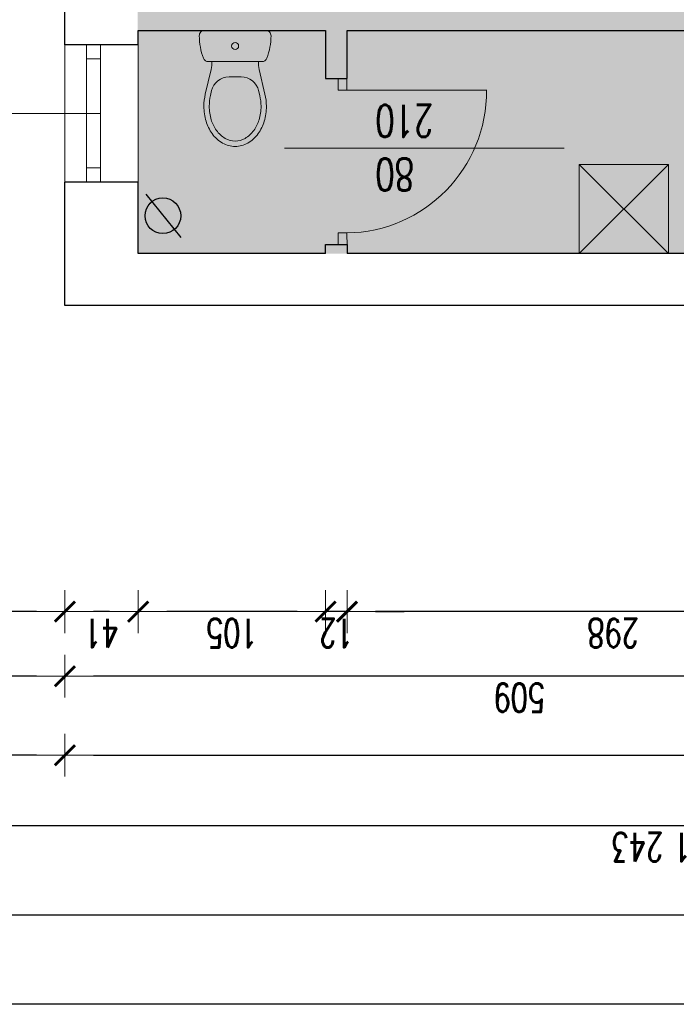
# Model space of a CAD drawing. Header units: millimetres. Extents: x -2948 to 78628, y 64669 to 215420.
# Tile 126 of 256: x 56370 to 56738, y 100912 to 101463. Entities that reach past the tile are written whole.
import ezdxf

# ---------------------------------------------------------------- set-up
doc = ezdxf.new("R2010")
doc.units = ezdxf.units.MM
for name, color, linetype, lineweight in [('1_OPIS_OKNA', 60, 'Continuous', 13), ('NOWE SCIANY', 3, 'Continuous', 13), ('OPIS', 2, 'Continuous', 13), ('P_POMOC', 1, 'Continuous', 5), ('POMOC', 1, 'Continuous', 13), ('STOLARKA', 3, 'Continuous', 13), ('WYMIAR', 5, 'Continuous', 13), ('WYPOSAZENIE_SANITARNE', 122, 'Continuous', 5), ('ŚCIANY', 7, 'Continuous', 30)]:
    doc.layers.add(name, color=color, linetype=linetype, lineweight=lineweight)
doc.layers.add('FORMATKA', color=7, linetype='Continuous')
doc.layers.add('KONSTR.STALOWA', color=42, linetype='Continuous')
doc.styles.add('style2', font='romans.shx', dxfattribs={"width": 0.7})
doc.dimstyles.new('100', dxfattribs={"dimscale": 80, "dimtxt": 0.2, "dimasz": 0.2, "dimexe": 1.25, "dimexo": 0.625, "dimgap": 0.05, "dimtad": 1, "dimdec": 0, "dimdsep": 46, "dimlunit": 6, "dimtxsty": 'style2', "dimblk1": 'TICK', "dimblk2": 'TICK', "dimsah": 1, "dimcen": 0.2, "dimse1": 1, "dimse2": 1, "dimclrd": 256, "dimclrt": 2, "dimadec": 0, "dimazin": 0, "dimtfac": 1, "dimtdec": 0, "dimtix": 1, "dimtmove": 1, "dimatfit": 0, "dimldrblk": 'DOTSMALL', "dimfxl": 1, "dimtolj": 1, "dimtzin": 0, "dimarcsym": 0})

# ---------------------------------------------------------------- blocks, each defined once
blk = doc.blocks.new('TICK')
at = {"color": 5}
for p, q in [((0, -0.75), (0, 0.75)), ((-1, 0), (1, 0))]:
    blk.add_line(p, q, dxfattribs=at)
at = {"const_width": 0.1}
blk.add_lwpolyline([(-0.354, -0.354), (0.354, 0.354)], dxfattribs=at)
blk = doc.blocks.new('*D1398')
at = {"layer": 'Defpoints', "color": 0, "ltscale": 2, "transparency": 16777216}
for p in [(56395.33, 101300.52), (56904.33, 101300.52), (56395.33, 101095.72)]:
    blk.add_point(p, dxfattribs=at)
at = {"layer": 'WYMIAR', "lineweight": -2, "ltscale": 2, "transparency": 16777216}
blk.add_line((56888.33, 101095.72), (56411.33, 101095.72), dxfattribs=at)
at = {"layer": 'WYMIAR', "lineweight": -2, "ltscale": 2, "transparency": 16777216, "xscale": 16, "yscale": 16, "zscale": 16, "rotation": 180}
blk.add_blockref('TICK', (56395.33, 101095.72), dxfattribs=at)
at = {"layer": 'WYMIAR', "lineweight": -2, "ltscale": 2, "transparency": 16777216, "xscale": 16, "yscale": 16, "zscale": 16}
blk.add_blockref('TICK', (56904.33, 101095.72), dxfattribs=at)
at = {"layer": 'WYMIAR', "color": 2, "ltscale": 2, "transparency": 16777216, "insert": (56649.83, 101083.72), "char_height": 16, "attachment_point": 5, "rotation": 180, "style": 'style2'}
blk.add_mtext('\\A1;509', dxfattribs=at)
blk = doc.blocks.new('_DotSmall')
at = {"layer": 'OPIS', "color": 0, "const_width": 0.5}
blk.add_lwpolyline([(-0.0625, 0, 1), (0.0625, 0, 1)], format="xyb", close=True, dxfattribs=at)
blk = doc.blocks.new('*D1399')
at = {"layer": 'Defpoints', "color": 0, "ltscale": 2, "transparency": 16777216}
for p in [(56102.33, 102956.44), (56395.33, 101320.52), (56102.33, 101095.72)]:
    blk.add_point(p, dxfattribs=at)
at = {"layer": 'WYMIAR', "lineweight": -2, "ltscale": 2, "transparency": 16777216}
blk.add_line((56379.33, 101095.72), (56118.33, 101095.72), dxfattribs=at)
at = {"layer": 'WYMIAR', "lineweight": -2, "ltscale": 2, "transparency": 16777216, "xscale": 16, "yscale": 16, "zscale": 16, "rotation": 180}
blk.add_blockref('TICK', (56102.33, 101095.72), dxfattribs=at)
at = {"layer": 'WYMIAR', "lineweight": -2, "ltscale": 2, "transparency": 16777216, "xscale": 16, "yscale": 16, "zscale": 16}
blk.add_blockref('TICK', (56395.33, 101095.72), dxfattribs=at)
at = {"layer": 'WYMIAR', "color": 2, "ltscale": 2, "transparency": 16777216, "insert": (56248.83, 101083.72), "char_height": 16, "attachment_point": 5, "rotation": 180, "style": 'style2'}
blk.add_mtext('\\A1;293', dxfattribs=at)
blk = doc.blocks.new('A$C48A16FC9')
at = {"layer": 'WYPOSAZENIE_SANITARNE'}
for p, q in [((-13.67, 35.98), (20.52, 35.98)), ((18.4, 18.48), (-11.55, 18.48)), ((-13.28, 0.27), (-10.09, 14.1)), ((20.13, 0.27), (16.94, 14.1)), ((0, 10), (6.85, 10)), ((-10.36, -0.41), (-9.74, 2.25)), ((17.21, -0.41), (16.6, 2.25))]:
    blk.add_line(p, q, dxfattribs=at)
for points in [[(-14.07, -6.52, 0.072039), (-12.86, -14.86, 0.083339), (-9.48, -21.8, 0.106661), (-3.63, -27.12, 0.132138), (3.43, -29.02, 0.132138), (10.48, -27.12, 0.106661), (16.33, -21.8, 0.083339), (19.72, -14.86, 0.072039), (20.93, -6.52, 0.05824), (20.13, 0.27, 0.083339)], [(-13.28, 0.27, 0.05824), (-14.07, -6.52, 0.072039)], [(-10.36, -0.43, 0.05824), (-11.07, -6.52, 0.05824)], [(-11.07, -6.52, 0.072039), (-9.99, -14.01, 0.083339), (-7.04, -20.05, 0.106661), (-2.12, -24.52, 0.132138), (3.43, -26.02, 0.132138), (8.98, -24.52, 0.106661), (13.89, -20.05, 0.083339), (16.84, -14.01, 0.072039), (17.93, -6.52, 0.05824), (17.21, -0.43, 0.05824)]]:
    blk.add_lwpolyline(points, format="xyb", dxfattribs=at)
blk.add_circle((3.43, 27.23), 1.96, dxfattribs=at)
for centre, radius, start, end in [((-13.67, 32.98), 3, 90, 180.5376), ((20.52, 32.98), 3, 359.4624, 90), ((20.33, 33.3), 37, 180.5376, 200.3417), ((-13.48, 33.3), 37, 339.6583, 359.4624), ((-11.55, 21.48), 3, 200.3417, 270), ((-29.57, 18.6), 20, 346.9953, 359.6717), ((36.43, 18.6), 20, 180.3283, 193.0047), ((18.4, 21.48), 3, 270, 339.6583), ((0, 0), 10, 90, 166.9953), ((6.85, 0), 10, 13.0047, 90)]:
    blk.add_arc(centre, radius, start, end, dxfattribs=at)
blk = doc.blocks.new('*D1455')
at = {"layer": 'Defpoints', "color": 0, "ltscale": 2, "transparency": 16777216}
for p in [(56395.33, 101611.33), (55383.58, 101449.33), (56359.64, 101449.33)]:
    blk.add_point(p, dxfattribs=at)
at = {"layer": 'WYMIAR', "lineweight": -2, "ltscale": 2, "transparency": 16777216}
blk.add_line((55383.58, 101595.33), (55383.58, 101465.33), dxfattribs=at)
at = {"layer": 'WYMIAR', "lineweight": -2, "ltscale": 2, "transparency": 16777216, "xscale": 16, "yscale": 16, "zscale": 16}
for p, rotation in [((55383.58, 101611.33), 90), ((55383.58, 101449.33), 270)]:
    blk.add_blockref('TICK', p, dxfattribs=dict(at, rotation=rotation))
at = {"layer": 'WYMIAR', "color": 2, "ltscale": 2, "transparency": 16777216, "insert": (55371.58, 101530.33), "char_height": 16, "attachment_point": 5, "rotation": 90, "style": 'style2'}
blk.add_mtext('\\A1;162', dxfattribs=at)
blk = doc.blocks.new('*D1580')
at = {"layer": 'Defpoints', "color": 0, "ltscale": 2, "transparency": 16777216}
for p in [(56395.33, 101311.21), (57345.33, 101311.21), (57345.33, 101051.5)]:
    blk.add_point(p, dxfattribs=at)
at = {"layer": 'WYMIAR', "lineweight": -2, "ltscale": 2, "transparency": 16777216}
blk.add_line((56411.33, 101051.5), (57329.33, 101051.5), dxfattribs=at)
at = {"layer": 'WYMIAR', "lineweight": -2, "ltscale": 2, "transparency": 16777216, "xscale": 16, "yscale": 16, "zscale": 16, "rotation": 180}
blk.add_blockref('TICK', (56395.33, 101051.5), dxfattribs=at)
at = {"layer": 'WYMIAR', "lineweight": -2, "ltscale": 2, "transparency": 16777216, "xscale": 16, "yscale": 16, "zscale": 16}
blk.add_blockref('TICK', (57345.33, 101051.5), dxfattribs=at)
at = {"layer": 'WYMIAR', "color": 2, "ltscale": 2, "transparency": 16777216, "insert": (56870.33, 101039.5), "char_height": 16, "attachment_point": 5, "rotation": 180, "style": 'style2'}
blk.add_mtext('\\A1;950', dxfattribs=at)
blk = doc.blocks.new('*D1475')
at = {"layer": 'Defpoints', "color": 0, "ltscale": 2, "transparency": 16777216}
for p in [(56102.33, 102912.23), (56395.33, 101276.3), (56102.33, 101051.5)]:
    blk.add_point(p, dxfattribs=at)
at = {"layer": 'WYMIAR', "lineweight": -2, "ltscale": 2, "transparency": 16777216}
blk.add_line((56379.33, 101051.5), (56118.33, 101051.5), dxfattribs=at)
at = {"layer": 'WYMIAR', "lineweight": -2, "ltscale": 2, "transparency": 16777216, "xscale": 16, "yscale": 16, "zscale": 16, "rotation": 180}
blk.add_blockref('TICK', (56102.33, 101051.5), dxfattribs=at)
at = {"layer": 'WYMIAR', "lineweight": -2, "ltscale": 2, "transparency": 16777216, "xscale": 16, "yscale": 16, "zscale": 16}
blk.add_blockref('TICK', (56395.33, 101051.5), dxfattribs=at)
at = {"layer": 'WYMIAR', "color": 2, "ltscale": 2, "transparency": 16777216, "insert": (56248.83, 101039.5), "char_height": 16, "attachment_point": 5, "rotation": 180, "style": 'style2'}
blk.add_mtext('\\A1;293', dxfattribs=at)
blk = doc.blocks.new('*D1476')
at = {"layer": 'Defpoints', "color": 0, "ltscale": 2, "transparency": 16777216}
for p in [(56102.16, 102940.85), (57345.33, 101282.85), (56102.16, 101012)]:
    blk.add_point(p, dxfattribs=at)
at = {"layer": 'WYMIAR', "lineweight": -2, "ltscale": 2, "transparency": 16777216}
blk.add_line((57329.33, 101012), (56118.16, 101012), dxfattribs=at)
at = {"layer": 'WYMIAR', "lineweight": -2, "ltscale": 2, "transparency": 16777216, "xscale": 16, "yscale": 16, "zscale": 16, "rotation": 180}
blk.add_blockref('TICK', (56102.16, 101012), dxfattribs=at)
at = {"layer": 'WYMIAR', "lineweight": -2, "ltscale": 2, "transparency": 16777216, "xscale": 16, "yscale": 16, "zscale": 16}
blk.add_blockref('TICK', (57345.33, 101012), dxfattribs=at)
at = {"layer": 'WYMIAR', "color": 2, "ltscale": 2, "transparency": 16777216, "insert": (56723.75, 101000), "char_height": 16, "attachment_point": 5, "rotation": 180, "style": 'style2'}
blk.add_mtext('\\A1;1\xa0243', dxfattribs=at)
blk = doc.blocks.new('*D1477')
at = {"layer": 'Defpoints', "color": 0, "ltscale": 2, "transparency": 16777216}
for p in [(55415.52, 101332.33), (56446.73, 101332.33), (56405.73, 101303.33)]:
    blk.add_point(p, dxfattribs=at)
at = {"layer": 'WYMIAR', "lineweight": -2, "ltscale": 2, "transparency": 16777216}
for p, q in [((55415.52, 101348.33), (55415.52, 101364.33)), ((55415.52, 101303.33), (55415.52, 101332.33)), ((55415.52, 101287.33), (55415.52, 101271.33))]:
    blk.add_line(p, q, dxfattribs=at)
at = {"layer": 'WYMIAR', "lineweight": -2, "ltscale": 2, "transparency": 16777216, "xscale": 16, "yscale": 16, "zscale": 16}
for p, rotation in [((55415.52, 101332.33), 270), ((55415.52, 101303.33), 90)]:
    blk.add_blockref('TICK', p, dxfattribs=dict(at, rotation=rotation))
at = {"layer": 'WYMIAR', "color": 2, "ltscale": 2, "transparency": 16777216, "insert": (55403.52, 101317.83), "char_height": 16, "attachment_point": 5, "rotation": 90, "style": 'style2'}
blk.add_mtext('\\A1;29', dxfattribs=at)
blk = doc.blocks.new('*D1478')
at = {"layer": 'Defpoints', "color": 0, "ltscale": 2, "transparency": 16777216}
for p in [(55415.52, 101457.33), (56436.33, 101457.33), (56446.73, 101332.33)]:
    blk.add_point(p, dxfattribs=at)
at = {"layer": 'WYMIAR', "lineweight": -2, "ltscale": 2, "transparency": 16777216}
blk.add_line((55415.52, 101348.33), (55415.52, 101441.33), dxfattribs=at)
at = {"layer": 'WYMIAR', "lineweight": -2, "ltscale": 2, "transparency": 16777216, "xscale": 16, "yscale": 16, "zscale": 16}
for p, rotation in [((55415.52, 101457.33), 90), ((55415.52, 101332.33), 270)]:
    blk.add_blockref('TICK', p, dxfattribs=dict(at, rotation=rotation))
at = {"layer": 'WYMIAR', "color": 2, "ltscale": 2, "transparency": 16777216, "insert": (55403.52, 101394.83), "char_height": 16, "attachment_point": 5, "rotation": 90, "style": 'style2'}
blk.add_mtext('\\A1;125', dxfattribs=at)
blk = doc.blocks.new('*D1479')
at = {"layer": 'Defpoints', "color": 0, "ltscale": 2, "transparency": 16777216}
for p in [(55415.52, 101469.33), (56436.33, 101469.33), (56436.33, 101457.33)]:
    blk.add_point(p, dxfattribs=at)
at = {"layer": 'WYMIAR', "lineweight": -2, "ltscale": 2, "transparency": 16777216}
for p, q in [((55415.52, 101485.33), (55415.52, 101501.33)), ((55415.52, 101457.33), (55415.52, 101469.33)), ((55415.52, 101441.33), (55415.52, 101425.33))]:
    blk.add_line(p, q, dxfattribs=at)
at = {"layer": 'WYMIAR', "lineweight": -2, "ltscale": 2, "transparency": 16777216, "xscale": 16, "yscale": 16, "zscale": 16}
for p, rotation in [((55415.52, 101469.33), 270), ((55415.52, 101457.33), 90)]:
    blk.add_blockref('TICK', p, dxfattribs=dict(at, rotation=rotation))
at = {"layer": 'WYMIAR', "color": 2, "ltscale": 2, "transparency": 16777216, "insert": (55403.52, 101463.33), "char_height": 16, "attachment_point": 5, "rotation": 90, "style": 'style2'}
blk.add_mtext('\\A1;12', dxfattribs=at)
blk = doc.blocks.new('*D1480')
at = {"layer": 'Defpoints', "color": 0, "ltscale": 2, "transparency": 16777216}
for p in [(55415.52, 101594.33), (56436.33, 101594.33), (56436.33, 101469.33)]:
    blk.add_point(p, dxfattribs=at)
at = {"layer": 'WYMIAR', "lineweight": -2, "ltscale": 2, "transparency": 16777216}
blk.add_line((55415.52, 101485.33), (55415.52, 101578.33), dxfattribs=at)
at = {"layer": 'WYMIAR', "lineweight": -2, "ltscale": 2, "transparency": 16777216, "xscale": 16, "yscale": 16, "zscale": 16}
for p, rotation in [((55415.52, 101594.33), 90), ((55415.52, 101469.33), 270)]:
    blk.add_blockref('TICK', p, dxfattribs=dict(at, rotation=rotation))
at = {"layer": 'WYMIAR', "color": 2, "ltscale": 2, "transparency": 16777216, "insert": (55403.52, 101531.83), "char_height": 16, "attachment_point": 5, "rotation": 90, "style": 'style2'}
blk.add_mtext('\\A1;125', dxfattribs=at)
blk = doc.blocks.new('*D1563')
at = {"layer": 'Defpoints', "color": 0, "ltscale": 2, "transparency": 16777216}
for p in [(56553.33, 101332.33), (56851.33, 101332.33), (56553.33, 101131.87)]:
    blk.add_point(p, dxfattribs=at)
at = {"layer": 'WYMIAR', "lineweight": -2, "ltscale": 2, "transparency": 16777216}
blk.add_line((56835.33, 101131.87), (56569.33, 101131.87), dxfattribs=at)
at = {"layer": 'WYMIAR', "lineweight": -2, "ltscale": 2, "transparency": 16777216, "xscale": 16, "yscale": 16, "zscale": 16, "rotation": 180}
blk.add_blockref('TICK', (56553.33, 101131.87), dxfattribs=at)
at = {"layer": 'WYMIAR', "lineweight": -2, "ltscale": 2, "transparency": 16777216, "xscale": 16, "yscale": 16, "zscale": 16}
blk.add_blockref('TICK', (56851.33, 101131.87), dxfattribs=at)
at = {"layer": 'WYMIAR', "color": 2, "ltscale": 2, "transparency": 16777216, "insert": (56702.33, 101119.87), "char_height": 16, "attachment_point": 5, "rotation": 180, "style": 'style2'}
blk.add_mtext('\\A1;298', dxfattribs=at)
blk = doc.blocks.new('*D1564')
at = {"layer": 'Defpoints', "color": 0, "ltscale": 2, "transparency": 16777216}
for p in [(56541.33, 101332.33), (56553.33, 101332.33), (56541.33, 101131.87)]:
    blk.add_point(p, dxfattribs=at)
at = {"layer": 'WYMIAR', "lineweight": -2, "ltscale": 2, "transparency": 16777216}
for p, q in [((56525.33, 101131.87), (56509.33, 101131.87)), ((56553.33, 101131.87), (56541.33, 101131.87)), ((56569.33, 101131.87), (56585.33, 101131.87))]:
    blk.add_line(p, q, dxfattribs=at)
at = {"layer": 'WYMIAR', "lineweight": -2, "ltscale": 2, "transparency": 16777216, "xscale": 16, "yscale": 16, "zscale": 16}
blk.add_blockref('TICK', (56541.33, 101131.87), dxfattribs=at)
at = {"layer": 'WYMIAR', "lineweight": -2, "ltscale": 2, "transparency": 16777216, "xscale": 16, "yscale": 16, "zscale": 16, "rotation": 180}
blk.add_blockref('TICK', (56553.33, 101131.87), dxfattribs=at)
at = {"layer": 'WYMIAR', "color": 2, "ltscale": 2, "transparency": 16777216, "insert": (56547.33, 101119.87), "char_height": 16, "attachment_point": 5, "rotation": 180, "style": 'style2'}
blk.add_mtext('\\A1;12', dxfattribs=at)
blk = doc.blocks.new('*D1565')
at = {"layer": 'Defpoints', "color": 0, "ltscale": 2, "transparency": 16777216}
for p in [(56436.33, 101332.33), (56541.33, 101332.33), (56436.33, 101131.87)]:
    blk.add_point(p, dxfattribs=at)
at = {"layer": 'WYMIAR', "lineweight": -2, "ltscale": 2, "transparency": 16777216}
blk.add_line((56525.33, 101131.87), (56452.33, 101131.87), dxfattribs=at)
at = {"layer": 'WYMIAR', "lineweight": -2, "ltscale": 2, "transparency": 16777216, "xscale": 16, "yscale": 16, "zscale": 16, "rotation": 180}
blk.add_blockref('TICK', (56436.33, 101131.87), dxfattribs=at)
at = {"layer": 'WYMIAR', "lineweight": -2, "ltscale": 2, "transparency": 16777216, "xscale": 16, "yscale": 16, "zscale": 16}
blk.add_blockref('TICK', (56541.33, 101131.87), dxfattribs=at)
at = {"layer": 'WYMIAR', "color": 2, "ltscale": 2, "transparency": 16777216, "insert": (56488.83, 101119.87), "char_height": 16, "attachment_point": 5, "rotation": 180, "style": 'style2'}
blk.add_mtext('\\A1;105', dxfattribs=at)
blk = doc.blocks.new('*D1566')
at = {"layer": 'Defpoints', "color": 0, "ltscale": 2, "transparency": 16777216}
for p in [(56395.33, 101332.33), (56436.33, 101332.33), (56395.33, 101131.87)]:
    blk.add_point(p, dxfattribs=at)
at = {"layer": 'WYMIAR', "lineweight": -2, "ltscale": 2, "transparency": 16777216}
blk.add_line((56420.33, 101131.87), (56411.33, 101131.87), dxfattribs=at)
at = {"layer": 'WYMIAR', "lineweight": -2, "ltscale": 2, "transparency": 16777216, "xscale": 16, "yscale": 16, "zscale": 16, "rotation": 180}
blk.add_blockref('TICK', (56395.33, 101131.87), dxfattribs=at)
at = {"layer": 'WYMIAR', "lineweight": -2, "ltscale": 2, "transparency": 16777216, "xscale": 16, "yscale": 16, "zscale": 16}
blk.add_blockref('TICK', (56436.33, 101131.87), dxfattribs=at)
at = {"layer": 'WYMIAR', "color": 2, "ltscale": 2, "transparency": 16777216, "insert": (56415.83, 101119.87), "char_height": 16, "attachment_point": 5, "rotation": 180, "style": 'style2'}
blk.add_mtext('\\A1;41', dxfattribs=at)
blk = doc.blocks.new('*D1567')
at = {"layer": 'Defpoints', "color": 0, "ltscale": 2, "transparency": 16777216}
for p in [(56128.33, 102987.33), (56395.33, 102961.33), (56128.33, 101131.87)]:
    blk.add_point(p, dxfattribs=at)
at = {"layer": 'WYMIAR', "lineweight": -2, "ltscale": 2, "transparency": 16777216}
blk.add_line((56379.33, 101131.87), (56144.33, 101131.87), dxfattribs=at)
at = {"layer": 'WYMIAR', "lineweight": -2, "ltscale": 2, "transparency": 16777216, "xscale": 16, "yscale": 16, "zscale": 16, "rotation": 180}
blk.add_blockref('TICK', (56128.33, 101131.87), dxfattribs=at)
at = {"layer": 'WYMIAR', "lineweight": -2, "ltscale": 2, "transparency": 16777216, "xscale": 16, "yscale": 16, "zscale": 16}
blk.add_blockref('TICK', (56395.33, 101131.87), dxfattribs=at)
at = {"layer": 'WYMIAR', "color": 2, "ltscale": 2, "transparency": 16777216, "insert": (56261.83, 101119.87), "char_height": 16, "attachment_point": 5, "rotation": 180, "style": 'style2'}
blk.add_mtext('\\A1;267', dxfattribs=at)

msp = doc.modelspace()

# ---------------------------------------------------------------- hatches: boundary and pattern name
at = {"layer": 'KONSTR.STALOWA', "true_color": 0xf8f6b0, "transparency": 33554585}
h = msp.add_hatch(color=51, dxfattribs=at)
h.dxf.hatch_style = 1
h.paths.add_polyline_path([(56436.06, 103132.33), (56436.06, 101332.33), (57304.06, 101332.33), (57304.06, 103132.33)])

# ---------------------------------------------------------------- linework, layer by layer
msp.add_line((56440.61, 101365.67), (56460.32, 101341.42))
msp.add_circle((56450.19, 101353.54), 10)
msp.add_solid([(56469.21, 101351.81), (56469.21, 101354.44), (56461.32, 101353.12)])
at = {"layer": '1_OPIS_OKNA'}
msp.add_line((56415.33, 101410.83), (56273.77, 101410.83), dxfattribs=at)
at = {"layer": 'FORMATKA', "ltscale": 2}
for points in [[(58114.1, 112412), (58114.1, 100912), (55144.1, 100912), (55144.1, 112412)], [(55194.1, 100962), (55194.1, 112357.03), (58064.1, 112357.03), (58064.1, 100962)]]:
    msp.add_lwpolyline(points, close=True, dxfattribs=at)
at = {"layer": 'NOWE SCIANY', "ltscale": 2}
for p, q in [((56553.33, 101457.33), (56553.33, 101448.42)), ((56553.33, 101423.94), (56631.61, 101423.94))]:
    msp.add_line(p, q, dxfattribs=at)
at = {"layer": 'NOWE SCIANY'}
for p, q in [((56553.33, 101454.92), (56553.33, 101457.33)), ((56548.33, 101423.94), (56548.33, 101430.44)), ((56553.25, 101424.04), (56553.25, 101430.54)), ((56553.33, 101423.94), (56548.33, 101423.94)), ((56553.33, 101343.92), (56548.33, 101343.92)), ((56548.33, 101337.42), (56548.33, 101343.92)), ((56553.33, 101343.92), (56548.33, 101343.92)), ((56548.33, 101337.42), (56548.33, 101343.92)), ((56553.33, 101336.27), (56553.23, 101343.92))]:
    msp.add_line(p, q, dxfattribs=at)
at = {"layer": 'NOWE SCIANY', "ltscale": 2}
for points in [[(56436.33, 101457.33), (56436.33, 101457.33), (56541.33, 101457.33)], [(56553.33, 101457.33), (56723.33, 101457.33)], [(56593.33, 101457.33), (56710.33, 101457.33)], [(56721.33, 101457.33), (56723.33, 101457.33)]]:
    msp.add_lwpolyline(points, dxfattribs=at)
at = {"layer": 'NOWE SCIANY'}
for points in [[(56549.33, 101430.44), (56553.33, 101430.44), (56541.33, 101430.44)], [(56553.33, 101337.42), (56541.33, 101337.42)], [(56553.33, 101337.42), (56541.33, 101337.42)]]:
    msp.add_lwpolyline(points, dxfattribs=at)
at = {"layer": 'NOWE SCIANY', "ltscale": 2}
msp.add_arc((56552.15, 101423.24), 79.33, 270.7539, 0.5001, dxfattribs=at)
at = {"layer": 'P_POMOC', "ltscale": 2}
msp.add_lwpolyline([(56683.33, 101332.33), (56733.33, 101332.33), (56733.33, 101382.33), (56683.33, 101382.33), (56683.33, 101332.33), (56733.33, 101382.33), (56683.33, 101382.33), (56733.33, 101332.33)], dxfattribs=at)
at = {"layer": 'POMOC'}
for p, q in [((56395.33, 101372.33), (56395.33, 101449.33)), ((56436.33, 101449.33), (56436.33, 101372.33)), ((56674.9, 101391.33), (56518.33, 101391.33))]:
    msp.add_line(p, q, dxfattribs=at)
at = {"layer": 'STOLARKA'}
for p, q in [((56407.33, 101372.33), (56407.33, 101449.33)), ((56415.33, 101372.33), (56415.33, 101449.33)), ((56407.33, 101441.33), (56415.33, 101441.33)), ((56407.33, 101380.33), (56415.33, 101380.33))]:
    msp.add_line(p, q, dxfattribs=at)
at = {"layer": 'ŚCIANY', "ltscale": 2}
for p, q in [((56395.33, 101449.33), (56395.33, 101611.33)), ((56436.33, 101449.33), (56436.33, 101457.33)), ((56436.33, 101449.33), (56395.33, 101449.33)), ((56436.33, 101372.33), (56395.33, 101372.33)), ((56395.33, 101303.33), (56395.33, 101372.33)), ((56436.33, 101332.33), (56436.33, 101372.33)), ((56530.33, 101332.33), (56436.33, 101332.33)), ((56541.33, 101332.33), (56530.33, 101332.33)), ((56723.33, 101332.33), (56553.33, 101332.33)), ((56851.33, 101332.33), (56723.33, 101332.33)), ((56618.33, 101303.33), (56395.33, 101303.33)), ((56904.33, 101303.33), (56618.33, 101303.33))]:
    msp.add_line(p, q, dxfattribs=at)
for points in [[(56733.33, 101457.33), (56851.33, 101457.33), (56851.33, 101443.07), (56851.33, 101443.07), (56866.33, 101443.07), (56866.33, 101486.75), (56851.33, 101486.75), (56851.33, 101469.33), (56733.33, 101469.33)], [(56436.33, 101457.33), (56541.33, 101457.33), (56541.33, 101430.44), (56553.33, 101430.44), (56553.33, 101457.33), (56735.96, 101457.33)], [(56541.33, 101332.33), (56541.33, 101337.42), (56552.05, 101337.42), (56553.33, 101337.42), (56553.33, 101332.33)]]:
    msp.add_lwpolyline(points, dxfattribs=at)

# ---------------------------------------------------------------- block references
at = {"layer": 'WYPOSAZENIE_SANITARNE', "xscale": -1, "rotation": 359.9999999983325}
msp.add_blockref('A$C48A16FC9', (56494.1, 101421.35), dxfattribs=at)

# ---------------------------------------------------------------- texts
at = {"layer": 'NOWE SCIANY', "linetype": 'Continuous', "ltscale": 0.2, "insert": (56569.22, 101367.65), "char_height": 18, "width": 280.1371, "attachment_point": 3, "rotation": 180.0085, "style": 'style2'}
msp.add_mtext('80\\P210', dxfattribs=at)

# ---------------------------------------------------------------- dimensions: what is measured, and where the dimension line sits
at = {"layer": 'WYMIAR', "ltscale": 2}
for base, p1, p2, angle, picture, middle in [((56128.33, 101131.87), (56395.33, 102961.33), (56128.33, 102987.33), 180, '*D1567', (56261.83, 101119.87)), ((56102.33, 101095.72), (56395.33, 101320.52), (56102.33, 102956.44), 180, '*D1399', (56248.83, 101083.72)), ((56102.16, 101012), (57345.33, 101282.85), (56102.16, 102940.85), 180, '*D1476', (56723.75, 101000)), ((56102.33, 101051.5), (56395.33, 101276.3), (56102.33, 102912.23), 180, '*D1475', (56248.83, 101039.5)), ((55383.58, 101449.33), (56395.33, 101611.33), (56359.64, 101449.33), 90, '*D1455', (55371.58, 101530.33)), ((55415.52, 101594.33), (56436.33, 101469.33), (56436.33, 101594.33), 90, '*D1480', (55403.52, 101531.83)), ((55415.52, 101469.33), (56436.33, 101457.33), (56436.33, 101469.33), 90, '*D1479', (55403.52, 101463.33)), ((55415.52, 101457.33), (56446.73, 101332.33), (56436.33, 101457.33), 90, '*D1478', (55403.52, 101394.83)), ((55415.52, 101332.33), (56405.73, 101303.33), (56446.73, 101332.33), 90, '*D1477', (55403.52, 101317.83)), ((56395.33, 101131.87), (56436.33, 101332.33), (56395.33, 101332.33), 180, '*D1566', (56415.83, 101119.87)), ((56436.33, 101131.87), (56541.33, 101332.33), (56436.33, 101332.33), 180, '*D1565', (56488.83, 101119.87)), ((56541.33, 101131.87), (56553.33, 101332.33), (56541.33, 101332.33), 180, '*D1564', (56547.33, 101119.87)), ((56553.33, 101131.87), (56851.33, 101332.33), (56553.33, 101332.33), 180, '*D1563', (56702.33, 101119.87)), ((56395.33, 101095.72), (56904.33, 101300.52), (56395.33, 101300.52), 180, '*D1398', (56649.83, 101083.72))]:
    dim = msp.add_linear_dim(base=base, p1=p1, p2=p2, angle=angle, dimstyle='100', dxfattribs=at)
    dim.commit()
    dim.dimension.update_dxf_attribs({"geometry": picture, "text_midpoint": middle})
dim = msp.add_aligned_dim(p1=(56395.33, 101311.21), p2=(57345.33, 101311.21), distance=-259.71, dimstyle='100', dxfattribs=at)
dim.commit()
dim.dimension.update_dxf_attribs({"geometry": '*D1580', "text_midpoint": (56870.33, 101039.5)})

doc.saveas('drawing.dxf')
